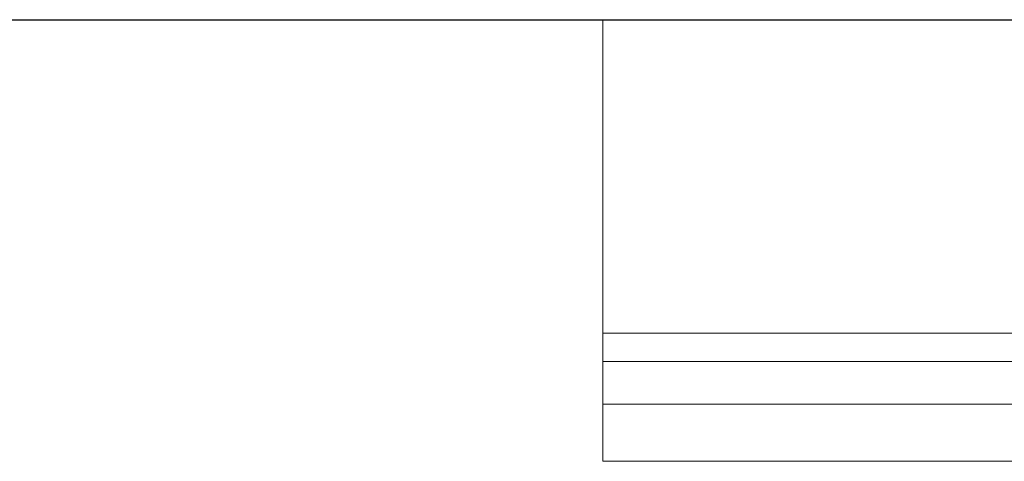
# Model space of a CAD drawing. Extents: x -547885 to -186295, y -25370 to 156194.
# Tile 56 of 256: x -512709 to -512018, y -8440 to -8130. Entities that reach past the tile are written whole.
import ezdxf

# ---------------------------------------------------------------- set-up
doc = ezdxf.new("R2010")
doc.units = 0
doc.header["$MEASUREMENT"] = 0
doc.layers.add('Arch stropy_Nr_Pióra__1', color=7, linetype='Continuous', lineweight=25)
doc.layers.add('INWENT. DRZWI_Nr_Pióra__21', color=7, linetype='Continuous', lineweight=9)

msp = doc.modelspace()

# ---------------------------------------------------------------- linework, layer by layer
at = {"layer": 'Arch stropy_Nr_Pióra__1', "linetype": 'Continuous'}
msp.add_line((-513739.55, -8129.61), (-508509.55, -8129.61), dxfattribs=at)
at = {"layer": 'INWENT. DRZWI_Nr_Pióra__21', "linetype": 'Continuous'}
for p, q in [((-512299.55, -8439.61), (-512299.55, -8129.61)), ((-508669.55, -8349.61), (-512299.55, -8349.61)), ((-508679.55, -8369.61), (-512299.55, -8369.61)), ((-508679.55, -8399.61), (-512299.55, -8399.61)), ((-508679.55, -8439.61), (-512299.55, -8439.61))]:
    msp.add_line(p, q, dxfattribs=at)

doc.saveas('drawing.dxf')
